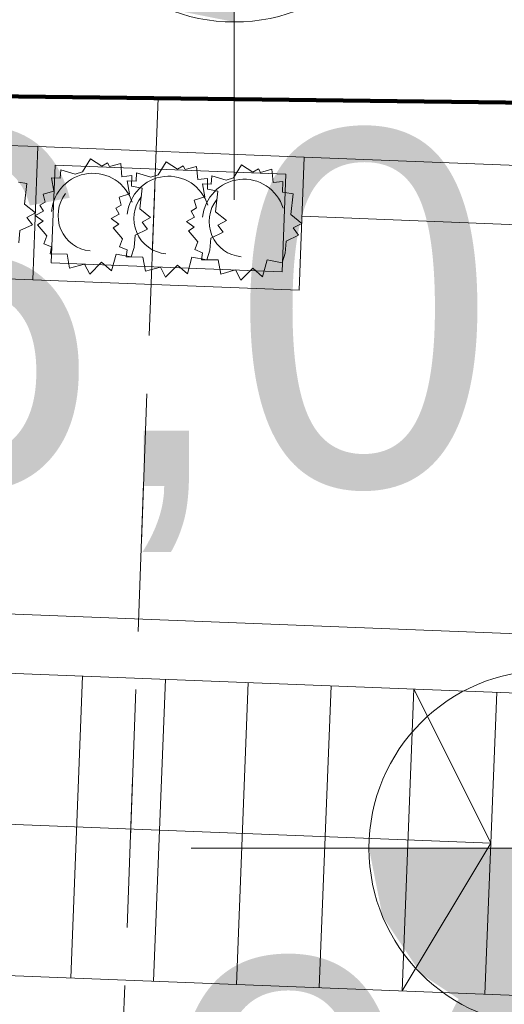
# Model space of a CAD drawing. Extents: x -134780 to 5540120, y 74663 to 5964901.
# Tile 53 of 71: x 5539595.52 to 5539597.16, y 5961350.42 to 5961353.74. Entities that reach past the tile are written whole.
import ezdxf
from ezdxf.lldxf.tags import DXFTag

# ---------------------------------------------------------------- set-up
doc = ezdxf.new("R2010")
doc.units = 0
doc.header["$MEASUREMENT"] = 0
doc.set_wipeout_variables(frame=1)
doc.linetypes.add('L_0_03', pattern=[1, 0.5, -0.5])
for name, color, linetype, lineweight in [('0_Nr_Pióra__7', 7, 'Continuous', 13), ('ARCH MAPA RUSINOWO_Nr_Pióra__60', 230, 'Continuous', 211), ('Arch opisy_Nr_Pióra__80', 3, 'Continuous', 211), ('Arch schody_Nr_Pióra__21', 7, 'Continuous', 9), ('INWENT RZĘDNE_Nr_Pióra__21', 7, 'Continuous', 9), ('mapa', 7, 'Continuous', 13), ('zasuwa_lub_zawor_Nr_Pióra__7', 7, 'Continuous', 13)]:
    doc.layers.add(name, color=color, linetype=linetype, lineweight=lineweight)
for name, color, linetype, lineweight, true_color in [('217_kontur_klasyfikacyjny_Nr_Pióra__3', 7, 'Continuous', 18, 0xff6600), ('218_kontur_uzytku_gruntowego_Nr_Pióra__3', 7, 'Continuous', 18, 0xff6600), ('219_dzialka_ewidencyjna_Nr_Pióra__96', 7, 'Continuous', 13, 0x00d59f), ('Arch wyposarzenie_Nr_Pióra__4', 7, 'Continuous', 9, 0x029e21)]:
    doc.layers.add(name, color=color, linetype=linetype, lineweight=lineweight, true_color=true_color)
doc.layers.add('INWENT RZĘDNE', color=7, linetype='Continuous')
doc.styles.add('GENERATED_STYLE_1', font='txt')
tags = doc.linetypes.add('DASH', pattern=[15, 10, -5]).pattern_tags.tags
tags[6:7] = [DXFTag(74, 4), DXFTag(75, 0), DXFTag(340, '0'), DXFTag(46, 0.0), DXFTag(50, 0.0), DXFTag(44, 0.0), DXFTag(45, 0.0)]
tags[4:5] = [DXFTag(74, 4), DXFTag(75, 0), DXFTag(340, '0'), DXFTag(46, 0.0), DXFTag(50, 0.0), DXFTag(44, 0.0), DXFTag(45, 0.0)]

# ---------------------------------------------------------------- blocks, each defined once
blk = doc.blocks.new('Koty wysokościowe_23', base_point=(-119908.5, 122951.6))
at = {"layer": 'INWENT RZĘDNE_Nr_Pióra__21', "insert": (-120086.9, 123774.2), "char_height": 1200, "attachment_point": 7, "style": 'GENERATED_STYLE_1'}
blk.add_mtext('{86,03}', dxfattribs=at)
blk = doc.blocks.new('Koty wysokościowe_9', base_point=(-116535.2, 125571.3))
at = {"layer": 'INWENT RZĘDNE_Nr_Pióra__21', "linetype": 'Continuous'}
blk.add_hatch(color=256, dxfattribs=at).paths.add_polyline_path([(-116535.2, 125571.3), (-117135.2, 125571.3), (-117089.5, 125341.6), (-116959.5, 125147), (-116764.8, 125016.9), (-116535.2, 124971.3)], flags=0)
blk.add_line((-117735.2, 125571.3), (-115335.2, 125571.3), dxfattribs=at)
blk.add_circle((-116535.2, 125571.3), 600, dxfattribs=at)
blk = doc.blocks.new('Koty wysokościowe_8', base_point=(-119766.5, 125732.9))
at = {"layer": 'INWENT RZĘDNE_Nr_Pióra__21', "insert": (-119829.5, 126570.8), "char_height": 1200, "attachment_point": 7, "style": 'GENERATED_STYLE_1'}
blk.add_mtext('{86,05}', dxfattribs=at)
blk = doc.blocks.new('Koty wysokościowe_7', base_point=(-117590.1, 128960.9))
at = {"layer": 'INWENT RZĘDNE_Nr_Pióra__21', "linetype": 'Continuous'}
blk.add_hatch(color=256, dxfattribs=at).paths.add_polyline_path([(-117590.1, 128960.9), (-118190.1, 128960.9), (-118144.5, 128731.3), (-118014.4, 128536.6), (-117819.7, 128406.5), (-117590.1, 128360.9)], flags=0)
blk.add_line((-117590.1, 127760.9), (-117590.1, 130160.9), dxfattribs=at)
blk.add_circle((-117590.1, 128960.9), 600, dxfattribs=at)
blk = doc.blocks.new('mapa')
at = {"layer": '0_Nr_Pióra__7', "color": 252, "linetype": 'Continuous'}
blk.add_line((5539595.99, 5961353.48), (5539596.04, 5961353.48), dxfattribs=at)
at = {"layer": '217_kontur_klasyfikacyjny_Nr_Pióra__3', "color": 252, "linetype": 'L_0_03', "flags": 128}
for points in [[(5539595.99, 5961353.48), (5539595.25, 5961333.69)], [(5539606.76, 5961353.35), (5539595.99, 5961353.48)]]:
    blk.add_lwpolyline(points, dxfattribs=at)
at = {"layer": '218_kontur_uzytku_gruntowego_Nr_Pióra__3', "color": 252, "linetype": 'L_0_03', "flags": 128}
for points in [[(5539595.99, 5961353.48), (5539593.31, 5961353.51)], [(5539593.31, 5961353.51), (5539595.99, 5961353.48)], [(5539595.25, 5961333.69), (5539595.99, 5961353.48)], [(5539595.99, 5961353.48), (5539595.25, 5961333.69)], [(5539595.99, 5961353.48), (5539606.76, 5961353.35)], [(5539606.76, 5961353.35), (5539595.99, 5961353.48)]]:
    blk.add_lwpolyline(points, dxfattribs=at)
at = {"layer": '219_dzialka_ewidencyjna_Nr_Pióra__96', "color": 252, "linetype": 'Continuous', "flags": 128}
blk.add_lwpolyline([(5539593.31, 5961353.51), (5539606.76, 5961353.35)], dxfattribs=at)
at = {"layer": 'ARCH MAPA RUSINOWO_Nr_Pióra__60', "linetype": 'Continuous', "lineweight": 20, "flags": 128}
blk.add_lwpolyline([(5539593.31, 5961353.51), (5539606.76, 5961353.35)], dxfattribs=at)
at = {"layer": 'Arch opisy_Nr_Pióra__80', "linetype": 'DASH', "ltscale": 0.2}
blk.add_line((5539593.31, 5961353.51), (5539606.76, 5961353.35), dxfattribs=at)
at = {"layer": 'Arch schody_Nr_Pióra__21', "color": 252, "linetype": 'Continuous'}
for p, q in [((5539595.5846, 5961353.3147), (5539594.6853, 5961353.3498)), ((5539595.5671, 5961352.865), (5539595.5846, 5961353.3147)), ((5539595.5671, 5961352.865), (5539595.5846, 5961353.3147)), ((5539596.4839, 5961353.2795), (5539595.5846, 5961353.3147)), ((5539596.4664, 5961352.8299), (5539596.4839, 5961353.2795)), ((5539608.3149, 5961352.8171), (5539596.4839, 5961353.2795)), ((5539595.6422, 5961353.2524), (5539595.6294, 5961352.9226)), ((5539596.4217, 5961353.2219), (5539595.6422, 5961353.2524)), ((5539596.4088, 5961352.8922), (5539596.4217, 5961353.2219)), ((5539608.3071, 5961352.6172), (5539596.4761, 5961353.0797)), ((5539595.6294, 5961352.9226), (5539596.4088, 5961352.8922)), ((5539594.6677, 5961352.9002), (5539595.5671, 5961352.865)), ((5539595.5671, 5961352.865), (5539596.4664, 5961352.8299)), ((5539593.4245, 5961351.8179), (5539597.5114, 5961351.6582)), ((5539594.6158, 5961351.5712), (5539597.5036, 5961351.4583)), ((5539595.6951, 5961350.5082), (5539595.7349, 5961351.5274)), ((5539595.9749, 5961350.4973), (5539596.0147, 5961351.5165)), ((5539596.2547, 5961350.4863), (5539596.2945, 5961351.5056)), ((5539596.5345, 5961350.4754), (5539596.5743, 5961351.4946)), ((5539596.8143, 5961350.4645), (5539596.8541, 5961351.4837)), ((5539596.8541, 5961351.4837), (5539597.114, 5961350.9631)), ((5539597.094, 5961350.4535), (5539597.1339, 5961351.4728)), ((5539594.5959, 5961351.0616), (5539597.114, 5961350.9631)), ((5539596.8143, 5961350.4645), (5539597.114, 5961350.9631)), ((5539594.576, 5961350.552), (5539597.4638, 5961350.4391))]:
    blk.add_line(p, q, dxfattribs=at)
at = {"layer": 'Arch wyposarzenie_Nr_Pióra__4', "color": 252, "linetype": 'Continuous'}
for p, q in [((5539595.7345, 5961353.23), (5539595.7616, 5961353.2737)), ((5539595.7616, 5961353.2737), (5539595.7998, 5961353.2484)), ((5539595.7998, 5961353.2484), (5539595.8191, 5961353.2604)), ((5539595.8191, 5961353.2604), (5539595.8262, 5961353.2477)), ((5539595.8262, 5961353.2477), (5539595.8641, 5961353.2581)), ((5539595.8641, 5961353.2581), (5539595.8683, 5961353.2133)), ((5539595.9904, 5961353.22), (5539596.0175, 5961353.2637)), ((5539596.0175, 5961353.2637), (5539596.0557, 5961353.2384)), ((5539596.0557, 5961353.2384), (5539596.075, 5961353.2504)), ((5539596.075, 5961353.2504), (5539596.082, 5961353.2377)), ((5539596.082, 5961353.2377), (5539596.12, 5961353.2481)), ((5539596.12, 5961353.2481), (5539596.1242, 5961353.2033)), ((5539596.2446, 5961353.21), (5539596.2718, 5961353.2537)), ((5539596.2718, 5961353.2537), (5539596.31, 5961353.2285)), ((5539596.31, 5961353.2285), (5539596.3292, 5961353.2404)), ((5539596.3292, 5961353.2404), (5539596.3363, 5961353.2277)), ((5539595.638, 5961353.165), (5539595.63, 5961353.2096)), ((5539595.63, 5961353.2096), (5539595.6597, 5961353.2079)), ((5539595.6597, 5961353.2079), (5539595.6615, 5961353.2366)), ((5539595.6615, 5961353.2366), (5539595.7098, 5961353.2216)), ((5539595.7098, 5961353.2216), (5539595.7345, 5961353.23)), ((5539595.8683, 5961353.2133), (5539595.9017, 5961353.2171)), ((5539595.9017, 5961353.2171), (5539595.9006, 5961353.1808)), ((5539595.9156, 5961353.1979), (5539595.9174, 5961353.2266)), ((5539595.9174, 5961353.2266), (5539595.9657, 5961353.2116)), ((5539595.9657, 5961353.2116), (5539595.9904, 5961353.22)), ((5539596.1242, 5961353.2033), (5539596.1576, 5961353.2071)), ((5539596.1576, 5961353.2071), (5539596.1565, 5961353.1708)), ((5539596.1698, 5961353.1879), (5539596.1717, 5961353.2166)), ((5539596.1717, 5961353.2166), (5539596.22, 5961353.2016)), ((5539596.22, 5961353.2016), (5539596.2446, 5961353.21)), ((5539596.3363, 5961353.2277), (5539596.3742, 5961353.2382)), ((5539596.3742, 5961353.2382), (5539596.3785, 5961353.1934)), ((5539595.5183, 5961353.1953), (5539595.5473, 5961353.1902)), ((5539595.5473, 5961353.1902), (5539595.5388, 5961353.1203)), ((5539595.8939, 5961353.155), (5539595.8859, 5961353.1996)), ((5539595.8859, 5961353.1996), (5539595.9156, 5961353.1979)), ((5539595.9006, 5961353.1808), (5539595.9075, 5961353.1801)), ((5539595.9075, 5961353.1801), (5539595.9365, 5961353.175)), ((5539595.9365, 5961353.175), (5539595.928, 5961353.1051)), ((5539596.1482, 5961353.1451), (5539596.1402, 5961353.1897)), ((5539596.1402, 5961353.1897), (5539596.1698, 5961353.1879)), ((5539596.3785, 5961353.1934), (5539596.4119, 5961353.1971)), ((5539596.4119, 5961353.1971), (5539596.4108, 5961353.1608)), ((5539595.6023, 5961353.1546), (5539595.638, 5961353.165)), ((5539595.6092, 5961353.1277), (5539595.6023, 5961353.1546)), ((5539595.8582, 5961353.1446), (5539595.8939, 5961353.155)), ((5539595.8651, 5961353.1177), (5539595.8582, 5961353.1446)), ((5539596.1125, 5961353.1346), (5539596.1482, 5961353.1451)), ((5539596.1565, 5961353.1708), (5539596.1634, 5961353.1701)), ((5539596.1634, 5961353.1701), (5539596.1923, 5961353.165)), ((5539596.1923, 5961353.165), (5539596.1839, 5961353.0951)), ((5539596.4108, 5961353.1608), (5539596.4177, 5961353.1602)), ((5539596.4177, 5961353.1602), (5539596.4466, 5961353.155)), ((5539596.4466, 5961353.155), (5539596.4382, 5961353.0851)), ((5539595.5388, 5961353.1203), (5539595.5759, 5961353.091)), ((5539595.5913, 5961353.1173), (5539595.6092, 5961353.1277)), ((5539595.6029, 5961353.0966), (5539595.5913, 5961353.1173)), ((5539595.8472, 5961353.1073), (5539595.8651, 5961353.1177)), ((5539595.8588, 5961353.0866), (5539595.8472, 5961353.1073)), ((5539596.1015, 5961353.0974), (5539596.1194, 5961353.1078)), ((5539596.1194, 5961353.1078), (5539596.1125, 5961353.1346)), ((5539595.5759, 5961353.091), (5539595.547, 5961353.0754)), ((5539595.547, 5961353.0754), (5539595.5655, 5961353.0511)), ((5539595.5755, 5961353.0821), (5539595.6029, 5961353.0966)), ((5539595.6017, 5961353.063), (5539595.5755, 5961353.0821)), ((5539595.8314, 5961353.0721), (5539595.8588, 5961353.0866)), ((5539595.928, 5961353.1051), (5539595.965, 5961353.0758)), ((5539595.965, 5961353.0758), (5539595.9361, 5961353.0602)), ((5539596.0857, 5961353.0622), (5539596.113, 5961353.0767)), ((5539596.113, 5961353.0767), (5539596.1015, 5961353.0974)), ((5539596.1839, 5961353.0951), (5539596.2209, 5961353.0658)), ((5539596.4382, 5961353.0851), (5539596.4752, 5961353.0558)), ((5539595.5655, 5961353.0511), (5539595.5232, 5961353.0312)), ((5539595.5824, 5961353.0508), (5539595.6017, 5961353.063)), ((5539595.6143, 5961353.0133), (5539595.5824, 5961353.0508)), ((5539595.8576, 5961353.053), (5539595.8314, 5961353.0721)), ((5539595.8383, 5961353.0407), (5539595.8576, 5961353.053)), ((5539595.8702, 5961353.0033), (5539595.8383, 5961353.0407)), ((5539595.9361, 5961353.0602), (5539595.9546, 5961353.0359)), ((5539596.1119, 5961353.043), (5539596.0857, 5961353.0622)), ((5539596.0926, 5961353.0308), (5539596.1119, 5961353.043)), ((5539596.2209, 5961353.0658), (5539596.192, 5961353.0502)), ((5539596.192, 5961353.0502), (5539596.2105, 5961353.0259)), ((5539596.4752, 5961353.0558), (5539596.4463, 5961353.0402)), ((5539595.5232, 5961353.0312), (5539595.5203, 5961352.9899)), ((5539595.6038, 5961352.9869), (5539595.6143, 5961353.0133)), ((5539595.9124, 5961353.016), (5539595.9095, 5961352.9747)), ((5539595.9546, 5961353.0359), (5539595.9124, 5961353.016)), ((5539596.1245, 5961352.9934), (5539596.0926, 5961353.0308)), ((5539596.2105, 5961353.0259), (5539596.1683, 5961353.006)), ((5539596.4648, 5961353.0159), (5539596.4226, 5961352.9961)), ((5539596.4463, 5961353.0402), (5539596.4648, 5961353.0159)), ((5539595.6302, 5961352.9761), (5539595.6038, 5961352.9869)), ((5539595.6262, 5961352.953), (5539595.6302, 5961352.9761)), ((5539595.8597, 5961352.9769), (5539595.8702, 5961353.0033)), ((5539595.8861, 5961352.9661), (5539595.8597, 5961352.9769)), ((5539595.9095, 5961352.9747), (5539595.8995, 5961352.943)), ((5539596.114, 5961352.967), (5539596.1245, 5961352.9934)), ((5539596.1683, 5961353.006), (5539596.1654, 5961352.9647)), ((5539596.4226, 5961352.9961), (5539596.4196, 5961352.9548)), ((5539595.6827, 5961352.9521), (5539595.6262, 5961352.953)), ((5539595.6914, 5961352.9041), (5539595.6827, 5961352.9521)), ((5539595.8487, 5961352.9521), (5539595.8331, 5961352.8954)), ((5539595.8995, 5961352.943), (5539595.8487, 5961352.9521)), ((5539595.8821, 5961352.943), (5539595.8861, 5961352.9661)), ((5539595.9386, 5961352.9421), (5539595.8821, 5961352.943)), ((5539595.9473, 5961352.8941), (5539595.9386, 5961352.9421)), ((5539596.1046, 5961352.9421), (5539596.089, 5961352.8854)), ((5539596.1553, 5961352.933), (5539596.1046, 5961352.9421)), ((5539596.1403, 5961352.9561), (5539596.114, 5961352.967)), ((5539596.1363, 5961352.933), (5539596.1403, 5961352.9561)), ((5539596.1654, 5961352.9647), (5539596.1553, 5961352.933)), ((5539596.4196, 5961352.9548), (5539596.4096, 5961352.923)), ((5539595.7419, 5961352.9183), (5539595.6914, 5961352.9041)), ((5539595.7598, 5961352.8842), (5539595.7419, 5961352.9183)), ((5539595.7996, 5961352.9244), (5539595.7598, 5961352.8842)), ((5539595.8331, 5961352.8954), (5539595.7996, 5961352.9244)), ((5539595.9978, 5961352.9083), (5539595.9473, 5961352.8941)), ((5539596.0157, 5961352.8742), (5539595.9978, 5961352.9083)), ((5539596.0554, 5961352.9144), (5539596.0157, 5961352.8742)), ((5539596.089, 5961352.8854), (5539596.0554, 5961352.9144)), ((5539596.1929, 5961352.9321), (5539596.1363, 5961352.933)), ((5539596.2016, 5961352.8841), (5539596.1929, 5961352.9321)), ((5539596.3589, 5961352.9322), (5539596.3432, 5961352.8755)), ((5539596.4096, 5961352.923), (5539596.3589, 5961352.9322)), ((5539596.2521, 5961352.8983), (5539596.2016, 5961352.8841)), ((5539596.2699, 5961352.8642), (5539596.2521, 5961352.8983)), ((5539596.3097, 5961352.9044), (5539596.2699, 5961352.8642)), ((5539596.3432, 5961352.8755), (5539596.3097, 5961352.9044))]:
    blk.add_line(p, q, dxfattribs=at)
for centre, major_axis, start_param, end_param in [((5539595.7696, 5961353.0823), (-0.0056, -0.1425), 1.927535, 4.652962), ((5539596.0255, 5961353.0723), (-0.0056, -0.1425), 1.927535, 4.652962), ((5539596.2798, 5961353.0623), (-0.0056, -0.1425), 1.927535, 4.652962), ((5539595.7696, 5961353.0823), (-0.0047, -0.1193), 4.078423, 6.243896), ((5539596.0255, 5961353.0723), (-0.0047, -0.1193), 4.078423, 6.243896), ((5539596.2798, 5961353.0623), (-0.0047, -0.1193), 4.078423, 6.243896)]:
    blk.add_ellipse(centre, major_axis=major_axis, ratio=0.982005, start_param=start_param, end_param=end_param, dxfattribs=at)
at = {"layer": 'INWENT RZĘDNE', "color": 252, "xscale": 0.001, "yscale": 0.001, "zscale": 0.001}
for name, p in [('Koty wysokościowe_7', (5539596.2475, 5961354.3357)), ('Koty wysokościowe_8', (5539594.0711, 5961351.1078)), ('Koty wysokościowe_9', (5539597.3024, 5961350.9461)), ('Koty wysokościowe_23', (5539593.9291, 5961348.3265))]:
    blk.add_blockref(name, p, dxfattribs=at)

msp = doc.modelspace()

# ---------------------------------------------------------------- block references
at = {"layer": 'mapa', "color": 4, "lineweight": 40}
msp.add_blockref('mapa', (0, 0), dxfattribs=at)

# ---------------------------------------------------------------- next in the draw order: wipeouts: each hides what was drawn before it
msp.add_wipeout([(5539444.713, 5961266.9628), (5539444.713, 5961415.4628), (5539654.713, 5961415.4628), (5539651.713, 5961412.4128), (5539457.213, 5961412.4128), (5539457.213, 5961270.0128), (5539651.713, 5961270.0128), (5539654.713, 5961266.9628)]).dxf.layer = 'zasuwa_lub_zawor_Nr_Pióra__7'

doc.saveas('drawing.dxf')
